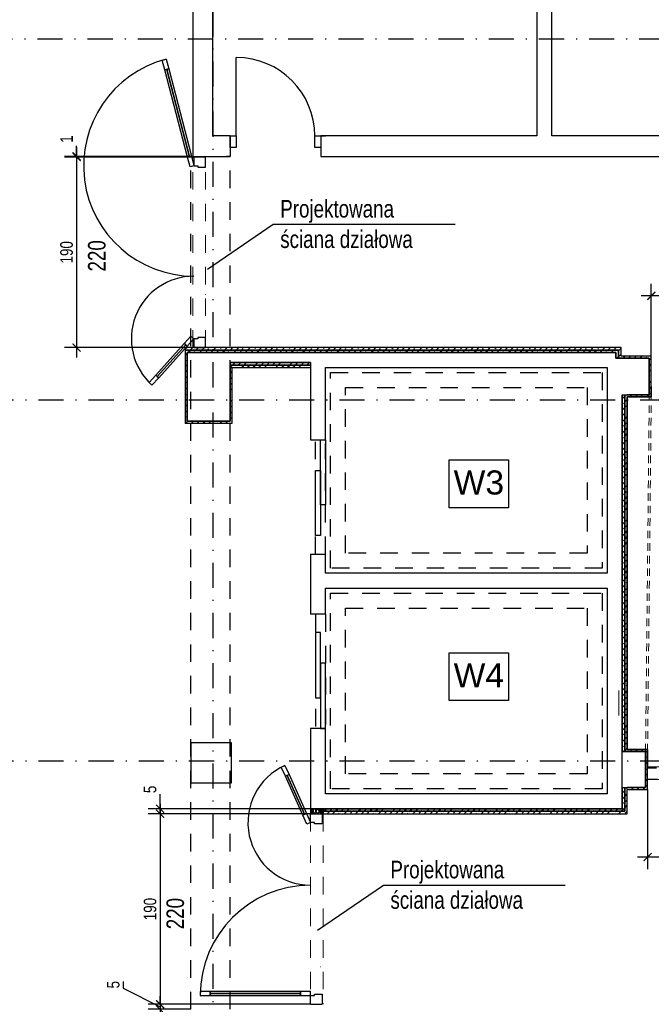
# Model space of a CAD drawing. Header units: metres. Extents: x -1659 to 3841, y -330 to 2686.
# Tile 5 of 13: x -15 to 615, y 691 to 1673. Entities that reach past the tile are written whole.
import ezdxf

# ---------------------------------------------------------------- set-up
doc = ezdxf.new("R2010")
doc.units = ezdxf.units.M
doc.header["$LTSCALE"] = 50
doc.header["$MEASUREMENT"] = 0
for name, pattern in [('DO', [1, 0.5, -0.24, 0.02, -0.24]), ('DP', [0.63, 0.35, -0.28]), ('Przer. długie kreski', [0.25, 0.15, -0.1])]:
    doc.linetypes.add(name, pattern=pattern)
for name, color, linetype in [('A_konstrukcja_', 7, 'Continuous'), ('A_opis', 7, 'Continuous'), ('A_ppoż proj', 7, 'Continuous'), ('A_ściany', 7, 'Continuous'), ('A_ściany proj', 7, 'Continuous'), ('BZ_odn', 1, 'Continuous'), ('BZ_osd', 1, 'DO'), ('BZ_txs', 2, 'Continuous'), ('BZ_wym', 1, 'Continuous'), ('k3_projektowane sciany', 2, 'Continuous'), ('k3_sciany istn', 1, 'DP')]:
    doc.layers.add(name, color=color, linetype=linetype)
doc.styles.add('BIKTS', font='bikromsw.shx', dxfattribs={"width": 0.85})
doc.styles.add('BIKWYM', font='bikromsw.shx', dxfattribs={"width": 0.8})
doc.styles.add('GENERATED_STYLE_1', font='arial.ttf')
doc.dimstyles.new('BZ_BGR_50', dxfattribs={"dimscale": 0.5, "dimtxt": 25, "dimasz": 1.666667, "dimexe": 0, "dimexo": 0, "dimgap": 0, "dimtad": 0, "dimdec": 1, "dimrnd": 0.5, "dimzin": 9, "dimdsep": 46, "dimtxsty": 'BIKWYM', "dimblk": 'NONE', "dimcen": 0, "dimse1": 1, "dimse2": 1, "dimclrd": 256, "dimclre": 256, "dimclrt": 7, "dimadec": 0, "dimazin": 0, "dimtfac": 0.033333, "dimtdec": 1, "dimtmove": 0, "dimatfit": 3, "dimldrblk": 'NONE', "dimfxl": 1, "dimtvp": 0.8, "dimtolj": 1, "dimarcsym": 0})
doc.dimstyles.new('BZ_KP_50', dxfattribs={"dimscale": 0.5, "dimtxt": 25, "dimasz": 16, "dimexe": 24, "dimexo": 0, "dimgap": 0, "dimtad": 0, "dimdec": 1, "dimrnd": 0.5, "dimzin": 9, "dimdsep": 46, "dimtxsty": 'BIKWYM', "dimblk": 'ARCHTICK', "dimblk1": 'ARCHTICK', "dimblk2": 'WYM-KP', "dimcen": 0, "dimdle": 20, "dimclrd": 256, "dimclre": 256, "dimclrt": 7, "dimadec": 0, "dimazin": 0, "dimtfac": 0.033333, "dimtdec": 1, "dimtmove": 0, "dimatfit": 3, "dimfxl": 1, "dimtvp": 0.8, "dimtfillclr": 256, "dimtolj": 1, "dimarcsym": 0})
pattern_1 = [(45, (-17575.441, -3157.203), (-5.7024626, 5.7024626), []), (45, (-17569.739, -3157.203), (-5.7024626, 5.7024626), [4.0323, -2.0161])]
pattern_2 = [(0, (-17575.441, -3157.203), (0, 10), [0, -10])]
pattern_3 = [(60, (-17575.4414, -3157.2034), (-2.5980762, 1.5), []), (120, (-17575.4414, -3157.2034), (2.5980762, 1.5), [])]

# ---------------------------------------------------------------- blocks, each defined once
blk = doc.blocks.new('ARROWHEAD_4')
at = {"color": 0, "linetype": 'Continuous', "lineweight": 0}
blk.add_line((0, 0), (-1, 0), dxfattribs=at)
at = {"color": 0, "linetype": 'Continuous', "lineweight": 0, "flags": 128}
blk.add_lwpolyline([(-1, 0.2679), (0, 0), (-1, -0.2679)], close=True, dxfattribs=at)
blk = doc.blocks.new('_ArchTick')
at = {"color": 0, "linetype": 'ByBlock', "const_width": 0.15}
blk.add_lwpolyline([(-0.5, -0.5), (0.5, 0.5)], dxfattribs=at)
blk = doc.blocks.new('*D206')
at = {"layer": 'BZ_wym', "lineweight": -2}
for p, q in [((41.53, 1536.74), (41.53, 1547.12)), ((157.53, 1536.74), (29.53, 1536.74)), ((157.53, 1536.04), (29.53, 1536.04)), ((41.53, 1536.04), (41.53, 1536.74)), ((41.53, 1536.04), (41.53, 1528.04))]:
    blk.add_line(p, q, dxfattribs=at)
at = {"layer": 'Defpoints', "color": 0}
for p in [(41.53, 1536.74), (157.53, 1536.74), (157.53, 1536.04)]:
    blk.add_point(p, dxfattribs=at)
at = {"layer": 'BZ_wym', "lineweight": -2, "xscale": 8, "yscale": 8, "zscale": 8}
for p, rotation in [((41.53, 1536.74), 270), ((41.53, 1536.04), 90)]:
    blk.add_blockref('_ArchTick', p, dxfattribs=dict(at, rotation=rotation))
at = {"layer": 'BZ_wym', "color": 7, "insert": (31.53, 1553.93), "char_height": 12.5, "attachment_point": 5, "rotation": 90, "style": 'BIKWYM'}
blk.add_mtext('\\A1;1', dxfattribs=at)
blk = doc.blocks.new('WYM-KP')
blk.add_hatch(color=256).paths.add_polyline_path([(-3, 0, 1), (3, 0, 1)])
blk.add_circle((0, 0), 3)
blk = doc.blocks.new('*D207')
at = {"layer": 'BZ_wym', "lineweight": -2}
for p, q in [((41.53, 1546.04), (41.53, 1336.04)), ((157.53, 1536.04), (29.53, 1536.04)), ((149.93, 1346.04), (29.53, 1346.04))]:
    blk.add_line(p, q, dxfattribs=at)
at = {"layer": 'Defpoints', "color": 0}
for p in [(157.53, 1536.04), (41.53, 1346.04), (149.93, 1346.04)]:
    blk.add_point(p, dxfattribs=at)
at = {"layer": 'BZ_wym', "lineweight": -2, "xscale": 8, "yscale": 8, "zscale": 8}
for p, rotation in [((41.53, 1536.04), 90), ((41.53, 1346.04), 270)]:
    blk.add_blockref('_ArchTick', p, dxfattribs=dict(at, rotation=rotation))
at = {"layer": 'BZ_wym', "color": 7, "insert": (31.53, 1441.04), "char_height": 12.5, "attachment_point": 5, "rotation": 90, "style": 'BIKWYM'}
blk.add_mtext('\\A1;190', dxfattribs=at)
blk = doc.blocks.new('*D208')
at = {"layer": 'BZ_wym', "lineweight": -2}
for p, q in [((614.57, 1337.52), (614.57, 1409.58)), ((819.59, 1319.8), (819.59, 1409.58)), ((829.59, 1397.58), (604.57, 1397.58))]:
    blk.add_line(p, q, dxfattribs=at)
at = {"layer": 'Defpoints', "color": 0}
for p in [(614.57, 1397.58), (614.57, 1337.52), (819.59, 1319.8)]:
    blk.add_point(p, dxfattribs=at)
at = {"layer": 'BZ_wym', "lineweight": -2, "xscale": 8, "yscale": 8, "zscale": 8, "rotation": 180}
blk.add_blockref('_ArchTick', (614.57, 1397.58), dxfattribs=at)
at = {"layer": 'BZ_wym', "lineweight": -2, "xscale": 8, "yscale": 8, "zscale": 8}
blk.add_blockref('_ArchTick', (819.59, 1397.58), dxfattribs=at)
at = {"layer": 'BZ_wym', "color": 7, "insert": (717.08, 1407.58), "char_height": 12.5, "attachment_point": 5, "style": 'BIKWYM'}
blk.add_mtext('\\A1;205', dxfattribs=at)
blk = doc.blocks.new('*D210')
at = {"layer": 'BZ_wym', "lineweight": -2}
for p, q in [((815.87, 915.34), (815.87, 825.86)), ((610.87, 905.32), (610.87, 825.86)), ((825.87, 837.86), (600.87, 837.86))]:
    blk.add_line(p, q, dxfattribs=at)
at = {"layer": 'Defpoints', "color": 0}
for p in [(815.87, 915.34), (610.87, 905.32), (610.87, 837.86)]:
    blk.add_point(p, dxfattribs=at)
at = {"layer": 'BZ_wym', "lineweight": -2, "xscale": 8, "yscale": 8, "zscale": 8, "rotation": 180}
blk.add_blockref('_ArchTick', (610.87, 837.86), dxfattribs=at)
at = {"layer": 'BZ_wym', "lineweight": -2, "xscale": 8, "yscale": 8, "zscale": 8}
blk.add_blockref('_ArchTick', (815.87, 837.86), dxfattribs=at)
at = {"layer": 'BZ_wym', "color": 7, "insert": (713.37, 847.86), "char_height": 12.5, "attachment_point": 5, "style": 'BIKWYM'}
blk.add_mtext('\\A1;205', dxfattribs=at)
blk = doc.blocks.new('*D212')
at = {"layer": 'BZ_wym', "lineweight": -2}
for p, q in [((124.82, 886.04), (124.82, 900.71)), ((274.78, 886.04), (112.82, 886.04)), ((124.82, 881.04), (124.82, 886.04)), ((274.78, 881.04), (112.82, 881.04)), ((124.82, 881.04), (124.82, 873.04))]:
    blk.add_line(p, q, dxfattribs=at)
at = {"layer": 'Defpoints', "color": 0}
for p in [(124.82, 886.04), (274.78, 886.04), (274.78, 881.04)]:
    blk.add_point(p, dxfattribs=at)
at = {"layer": 'BZ_wym', "lineweight": -2, "xscale": 8, "yscale": 8, "zscale": 8}
for p, rotation in [((124.82, 886.04), 270), ((124.82, 881.04), 90)]:
    blk.add_blockref('_ArchTick', p, dxfattribs=dict(at, rotation=rotation))
at = {"layer": 'BZ_wym', "color": 7, "insert": (114.82, 905.38), "char_height": 12.5, "attachment_point": 5, "rotation": 90, "style": 'BIKWYM'}
blk.add_mtext('\\A1;5', dxfattribs=at)
blk = doc.blocks.new('*D213')
at = {"layer": 'BZ_wym', "lineweight": -2}
for p, q in [((124.82, 891.04), (124.82, 681.04)), ((274.78, 881.04), (112.82, 881.04)), ((274.78, 691.04), (112.82, 691.04))]:
    blk.add_line(p, q, dxfattribs=at)
at = {"layer": 'Defpoints', "color": 0}
for p in [(274.78, 881.04), (124.82, 691.04), (274.78, 691.04)]:
    blk.add_point(p, dxfattribs=at)
at = {"layer": 'BZ_wym', "lineweight": -2, "xscale": 8, "yscale": 8, "zscale": 8}
for p, rotation in [((124.82, 881.04), 90), ((124.82, 691.04), 270)]:
    blk.add_blockref('_ArchTick', p, dxfattribs=dict(at, rotation=rotation))
at = {"layer": 'BZ_wym', "color": 7, "insert": (114.82, 786.04), "char_height": 12.5, "attachment_point": 5, "rotation": 90, "style": 'BIKWYM'}
blk.add_mtext('\\A1;190', dxfattribs=at)
blk = doc.blocks.new('*D214')
at = {"layer": 'BZ_wym', "lineweight": -2}
for p, q in [((88.11, 713.95), (88.11, 707.28)), ((88.11, 707.28), (124.82, 688.54)), ((124.82, 691.04), (124.82, 699.04)), ((274.78, 691.04), (112.82, 691.04)), ((124.82, 691.04), (124.82, 686.04)), ((155.43, 686.04), (112.82, 686.04)), ((124.82, 686.04), (124.82, 678.04))]:
    blk.add_line(p, q, dxfattribs=at)
at = {"layer": 'Defpoints', "color": 0}
for p in [(274.78, 691.04), (124.82, 686.04), (155.43, 686.04)]:
    blk.add_point(p, dxfattribs=at)
at = {"layer": 'BZ_wym', "lineweight": -2, "xscale": 8, "yscale": 8, "zscale": 8}
for p, rotation in [((124.82, 691.04), 269.9999999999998), ((124.82, 686.04), 89.99999999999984)]:
    blk.add_blockref('_ArchTick', p, dxfattribs=dict(at, rotation=rotation))
at = {"layer": 'BZ_wym', "color": 7, "insert": (78.11, 710.61), "char_height": 12.5, "attachment_point": 5, "rotation": 90, "style": 'BIKWYM'}
blk.add_mtext('\\A1;5', dxfattribs=at)
blk = doc.blocks.new('_None')

msp = doc.modelspace()

# ---------------------------------------------------------------- hatches: boundary and pattern name
at = {"linetype": 'Continuous', "lineweight": 13}
h = msp.add_hatch(dxfattribs=at)
h.set_pattern_fill('GYPSUM', color=252, scale=100, style=0, pattern_type=2)
h.set_pattern_definition(pattern_2)
h.paths.add_polyline_path([(158.78, 1536.742), (157.53, 1536.742), (157.53, 1536.045), (158.53, 1536.045), (158.78, 1536.045)])
h = msp.add_hatch(dxfattribs=at)
h.set_pattern_fill('GYPSUM', color=252, scale=100, style=0, pattern_type=2)
h.set_pattern_definition(pattern_2)
h.paths.add_polyline_path([(160.03, 1536.742), (158.78, 1536.742), (158.78, 1536.045), (160.03, 1536.045)])
h = msp.add_hatch(dxfattribs=at)
h.set_pattern_fill('GYPSUM', color=252, scale=100, style=0, pattern_type=2)
h.set_pattern_definition(pattern_2)
h.paths.add_polyline_path([(168.78, 1536.742), (167.53, 1536.742), (167.53, 1536.045), (168.78, 1536.045)])
h = msp.add_hatch(dxfattribs=at)
h.set_pattern_fill('GYPSUM', color=252, scale=100, style=0, pattern_type=2)
h.set_pattern_definition(pattern_2)
h.paths.add_polyline_path([(170.03, 1536.742), (168.78, 1536.742), (168.78, 1536.045), (170.03, 1536.045)])
h = msp.add_hatch(dxfattribs=at)
h.set_pattern_fill('GYPSUM', color=252, scale=100, style=0, pattern_type=2)
h.set_pattern_definition(pattern_2)
h.paths.add_polyline_path([(274.78, 886.044), (274.78, 881.044), (276.03, 881.044), (276.03, 886.044)])
h = msp.add_hatch(dxfattribs=at)
h.set_pattern_fill('GYPSUM', color=252, scale=100, style=0, pattern_type=2)
h.set_pattern_definition(pattern_2)
h.paths.add_polyline_path([(277.28, 886.044), (276.03, 886.044), (276.03, 881.044), (277.28, 881.044)])
h = msp.add_hatch(dxfattribs=at)
h.set_pattern_fill('GYPSUM', color=252, scale=100, style=0, pattern_type=2)
h.set_pattern_definition(pattern_2)
h.paths.add_polyline_path([(284.78, 886.044), (284.78, 881.044), (286.03, 881.044), (286.03, 886.044)])
h = msp.add_hatch(dxfattribs=at)
h.set_pattern_fill('GYPSUM', color=252, scale=100, style=0, pattern_type=2)
h.set_pattern_definition(pattern_2)
h.paths.add_polyline_path([(286.03, 886.044), (286.03, 881.044), (286.28, 881.044), (287.28, 881.044), (287.28, 886.044)])
at = {"layer": 'A_ściany proj', "linetype": 'Continuous', "lineweight": 13}
h = msp.add_hatch(dxfattribs=at)
h.set_pattern_fill('FP_65', color=1, scale=100, style=0, pattern_type=2)
h.set_pattern_definition(pattern_1)
h.paths.add_polyline_path([(150.93, 1343.545), (149.93, 1346.045), (149.93, 1343.545)])
h = msp.add_hatch(dxfattribs=at)
h.set_pattern_fill('FP_65', color=1, scale=100, style=0, pattern_type=2)
h.set_pattern_definition(pattern_1)
h.paths.add_polyline_path([(149.93, 1341.045), (151.93, 1341.045), (150.93, 1343.545), (149.93, 1343.545)])
h = msp.add_hatch(dxfattribs=at)
h.set_pattern_fill('FP_65', color=1, scale=100, style=0, pattern_type=2)
h.set_pattern_definition(pattern_1)
h.paths.add_polyline_path([(150.93, 1343.545), (151.93, 1341.045), (151.93, 1343.545)])
h = msp.add_hatch(dxfattribs=at)
h.set_pattern_fill('FP_65', color=1, scale=100, style=0, pattern_type=2)
h.set_pattern_definition(pattern_1)
h.paths.add_polyline_path([(584.372, 1337.524), (581.872, 1336.524), (581.872, 1335.524), (584.372, 1335.524)])
h = msp.add_hatch(dxfattribs=at)
h.set_pattern_fill('FP_65', color=1, scale=100, style=0, pattern_type=2)
h.set_pattern_definition(pattern_1)
h.paths.add_polyline_path([(588.072, 1298.924), (585.572, 1298.924), (588.072, 1297.924)])
h = msp.add_hatch(dxfattribs=at)
h.set_pattern_fill('FP_65', color=1, scale=100, style=0, pattern_type=2)
h.set_pattern_definition(pattern_1)
h.paths.add_polyline_path([(590.572, 905.324), (588.072, 906.324), (588.072, 905.324)])
at = {"layer": 'k3_projektowane sciany', "linetype": 'Continuous'}
h = msp.add_hatch(dxfattribs=at)
h.set_pattern_fill('BATT_INSULATION', color=256, scale=100, style=0, pattern_type=2)
h.set_pattern_definition(pattern_3)
h.paths.add_polyline_path([(167.53, 1536.742), (160.03, 1536.742), (160.03, 1536.045), (167.53, 1536.045)])
h = msp.add_hatch(dxfattribs=at)
h.set_pattern_fill('BATT_INSULATION', color=256, scale=100, style=0, pattern_type=2)
h.set_pattern_definition(pattern_3)
h.paths.add_polyline_path([(277.28, 886.044), (277.28, 881.044), (284.78, 881.044), (284.78, 886.044)])
at = {"layer": 'k3_sciany istn', "linetype": 'Continuous'}
h = msp.add_hatch(dxfattribs=at)
h.set_pattern_fill('FP_65', color=256, scale=100, style=0, pattern_type=2)
h.set_pattern_definition(pattern_1)
h.paths.add_polyline_path([(584.372, 1346.045), (149.93, 1346.045), (150.93, 1343.545), (581.872, 1343.545)])
h = msp.add_hatch(dxfattribs=at)
h.set_pattern_fill('FP_65', color=256, scale=100, style=0, pattern_type=2)
h.set_pattern_definition(pattern_1)
h.paths.add_polyline_path([(584.372, 1337.524), (584.372, 1346.045), (581.872, 1343.545), (581.872, 1337.524)])
h = msp.add_hatch(dxfattribs=at)
h.set_pattern_fill('FP_65', color=256, scale=100, style=0, pattern_type=2)
h.set_pattern_definition(pattern_1)
h.paths.add_polyline_path([(149.93, 1341.045), (149.93, 1270.545), (151.93, 1272.545), (151.93, 1341.045)])
h = msp.add_hatch(dxfattribs=at)
h.set_pattern_fill('FP_65', color=256, scale=100, style=0, pattern_type=2)
h.set_pattern_definition(pattern_1)
h.paths.add_polyline_path([(151.93, 1341.045), (579.372, 1341.045), (581.872, 1343.545), (151.93, 1343.545)])
h = msp.add_hatch(dxfattribs=at)
h.set_pattern_fill('FP_65', color=256, scale=100, style=0, pattern_type=2)
h.set_pattern_definition(pattern_1)
h.paths.add_polyline_path([(579.372, 1341.045), (579.372, 1335.524), (581.872, 1336.524), (581.872, 1343.545)])
h = msp.add_hatch(dxfattribs=at)
h.set_pattern_fill('FP_65', color=256, scale=100, style=0, pattern_type=2)
h.set_pattern_definition(pattern_1)
h.paths.add_polyline_path([(579.372, 1335.524), (581.872, 1335.524), (581.872, 1336.524)])
h = msp.add_hatch(dxfattribs=at)
h.set_pattern_fill('FP_65', color=256, scale=100, style=0, pattern_type=2)
h.set_pattern_definition(pattern_1)
h.paths.add_polyline_path([(581.872, 1336.524), (584.372, 1337.524), (581.872, 1337.524)])
h = msp.add_hatch(dxfattribs=at)
h.set_pattern_fill('FP_65', color=256, scale=100, style=0, pattern_type=2)
h.set_pattern_definition(pattern_1)
h.paths.add_polyline_path([(584.372, 1335.524), (612.572, 1335.524), (614.572, 1337.524), (584.372, 1337.524)])
h = msp.add_hatch(dxfattribs=at)
h.set_pattern_fill('FP_65', color=256, scale=100, style=0, pattern_type=2)
h.set_pattern_definition(pattern_1)
h.paths.add_polyline_path([(612.572, 1335.524), (612.572, 1298.924), (614.572, 1296.924), (614.572, 1337.524)])
h = msp.add_hatch(dxfattribs=at)
h.set_pattern_fill('FP_65', color=256, scale=100, style=0, pattern_type=2)
h.set_pattern_definition(pattern_1)
h.paths.add_polyline_path([(274.78, 1331.045), (194.53, 1331.045), (194.53, 1328.545), (274.78, 1328.545)])
h = msp.add_hatch(dxfattribs=at)
h.set_pattern_fill('FP_65', color=256, scale=100, style=0, pattern_type=2)
h.set_pattern_definition(pattern_1)
h.paths.add_polyline_path([(194.53, 1326.045), (274.78, 1326.045), (274.78, 1328.545), (194.53, 1328.545)])
h = msp.add_hatch(dxfattribs=at)
h.set_pattern_fill('FP_65', color=256, scale=100, style=0, pattern_type=2)
h.set_pattern_definition(pattern_1)
h.paths.add_polyline_path([(194.53, 1326.045), (194.53, 1272.545), (196.53, 1270.545), (196.53, 1326.045)])
h = msp.add_hatch(dxfattribs=at)
h.set_pattern_fill('FP_65', color=256, scale=100, style=0, pattern_type=2)
h.set_pattern_definition(pattern_1)
h.paths.add_polyline_path([(585.572, 1298.924), (585.572, 943.324), (588.072, 944.324), (588.072, 1297.924)])
h = msp.add_hatch(dxfattribs=at)
h.set_pattern_fill('FP_65', color=256, scale=100, style=0, pattern_type=2)
h.set_pattern_definition(pattern_1)
h.paths.add_polyline_path([(588.072, 1298.924), (588.072, 1297.924), (590.572, 1296.924), (590.572, 1298.924)])
h = msp.add_hatch(dxfattribs=at)
h.set_pattern_fill('FP_65', color=256, scale=100, style=0, pattern_type=2)
h.set_pattern_definition(pattern_1)
h.paths.add_polyline_path([(590.572, 1296.924), (588.072, 1297.924), (588.072, 1296.924)])
h = msp.add_hatch(dxfattribs=at)
h.set_pattern_fill('FP_65', color=256, scale=100, style=0, pattern_type=2)
h.set_pattern_definition(pattern_1)
h.paths.add_polyline_path([(590.572, 945.324), (590.572, 1296.924), (588.072, 1296.924), (588.072, 945.324)])
h = msp.add_hatch(dxfattribs=at)
h.set_pattern_fill('FP_65', color=256, scale=100, style=0, pattern_type=2)
h.set_pattern_definition(pattern_1)
h.paths.add_polyline_path([(590.572, 1296.924), (614.572, 1296.924), (612.572, 1298.924), (590.572, 1298.924)])
h = msp.add_hatch(dxfattribs=at)
h.set_pattern_fill('FP_65', color=256, scale=100, style=0, pattern_type=2)
h.set_pattern_definition(pattern_1)
h.paths.add_polyline_path([(194.53, 1272.545), (151.93, 1272.545), (149.93, 1270.545), (196.53, 1270.545)])
h = msp.add_hatch(dxfattribs=at)
h.set_pattern_fill('FP_65', color=256, scale=100, style=0, pattern_type=2)
h.set_pattern_definition(pattern_1)
h.paths.add_polyline_path([(585.572, 943.324), (588.072, 943.324), (588.072, 944.324)])
h = msp.add_hatch(dxfattribs=at)
h.set_pattern_fill('FP_65', color=256, scale=100, style=0, pattern_type=2)
h.set_pattern_definition(pattern_1)
h.paths.add_polyline_path([(590.572, 945.324), (588.072, 944.324), (588.072, 943.324), (590.572, 943.324)])
h = msp.add_hatch(dxfattribs=at)
h.set_pattern_fill('FP_65', color=256, scale=100, style=0, pattern_type=2)
h.set_pattern_definition(pattern_1)
h.paths.add_polyline_path([(588.072, 944.324), (590.572, 945.324), (588.072, 945.324)])
h = msp.add_hatch(dxfattribs=at)
h.set_pattern_fill('FP_65', color=256, scale=100, style=0, pattern_type=2)
h.set_pattern_definition(pattern_1)
h.paths.add_polyline_path([(590.572, 943.324), (608.872, 943.324), (610.872, 945.324), (590.572, 945.324)])
h = msp.add_hatch(dxfattribs=at)
h.set_pattern_fill('FP_65', color=256, scale=100, style=0, pattern_type=2)
h.set_pattern_definition(pattern_1)
h.paths.add_polyline_path([(608.872, 943.324), (608.872, 907.324), (610.872, 905.324), (610.872, 945.324)])
h = msp.add_hatch(dxfattribs=at)
h.set_pattern_fill('FP_65', color=256, scale=100, style=0, pattern_type=2)
h.set_pattern_definition(pattern_1)
h.paths.add_polyline_path([(588.072, 907.324), (585.572, 907.324), (588.072, 906.324)])
h = msp.add_hatch(dxfattribs=at)
h.set_pattern_fill('FP_65', color=256, scale=100, style=0, pattern_type=2)
h.set_pattern_definition(pattern_1)
h.paths.add_polyline_path([(585.572, 907.324), (585.572, 886.045), (588.072, 883.545), (588.072, 906.324)])
h = msp.add_hatch(dxfattribs=at)
h.set_pattern_fill('FP_65', color=256, scale=100, style=0, pattern_type=2)
h.set_pattern_definition(pattern_1)
h.paths.add_polyline_path([(588.072, 907.324), (588.072, 906.324), (590.572, 905.324), (590.572, 907.324)])
h = msp.add_hatch(dxfattribs=at)
h.set_pattern_fill('FP_65', color=256, scale=100, style=0, pattern_type=2)
h.set_pattern_definition(pattern_1)
h.paths.add_polyline_path([(588.072, 905.324), (588.072, 883.545), (590.572, 881.045), (590.572, 905.324)])
h = msp.add_hatch(dxfattribs=at)
h.set_pattern_fill('FP_65', color=256, scale=100, style=0, pattern_type=2)
h.set_pattern_definition(pattern_1)
h.paths.add_polyline_path([(590.572, 905.324), (610.872, 905.324), (608.872, 907.324), (590.572, 907.324)])
h = msp.add_hatch(dxfattribs=at)
h.set_pattern_fill('FP_65', color=256, scale=100, style=0, pattern_type=2)
h.set_pattern_definition(pattern_1)
h.paths.add_polyline_path([(585.572, 886.045), (287.28, 886.044), (287.28, 883.544), (588.072, 883.545)])
h = msp.add_hatch(dxfattribs=at)
h.set_pattern_fill('FP_65', color=256, scale=100, style=0, pattern_type=2)
h.set_pattern_definition(pattern_1)
h.paths.add_polyline_path([(287.28, 881.044), (590.572, 881.045), (588.072, 883.545), (287.28, 883.544)])

# ---------------------------------------------------------------- linework, layer by layer
at = {"color": 21, "linetype": 'Continuous', "lineweight": 5}
msp.add_line((158.53, 1346.045), (157.53, 1346.045), dxfattribs=at)
at = {"linetype": 'Continuous'}
msp.add_line((610.872, 945.324), (610.88, 927.838), dxfattribs=at)
at = {"color": 30, "linetype": 'Continuous', "lineweight": 13}
for p, q in [((274.78, 881.044), (286.28, 881.044)), ((286.28, 691.044), (274.78, 691.044))]:
    msp.add_line(p, q, dxfattribs=at)
at = {"layer": 'A_konstrukcja_', "color": 1, "linetype": 'Przer. długie kreski', "lineweight": 13}
msp.add_line((608.872, 943.324), (612.572, 1298.924), dxfattribs=at)
at = {"layer": 'A_opis', "color": 39, "linetype": 'Continuous', "lineweight": 5}
msp.add_line((582.351, 979.105), (582.351, 1003.855), dxfattribs=at)
at = {"layer": 'A_ppoż proj', "color": 1, "linetype": 'Przer. długie kreski', "lineweight": 13}
msp.add_line((610.872, 943.324), (614.572, 1298.924), dxfattribs=at)
at = {"layer": 'A_ściany', "linetype": 'Continuous', "flags": 128}
msp.add_lwpolyline([(579.372, 1341.045), (274.78, 1341.045)], dxfattribs=at)
at = {"layer": 'A_ściany proj', "color": 252, "linetype": 'Continuous', "lineweight": 13}
msp.add_line((610.872, 926.838), (610.872, 927.838), dxfattribs=at)
at = {"layer": 'BZ_osd'}
for p, q in [((177.53, 306.324), (177.53, 2330.636)), ((2427.525, 1653.545), (-1328.028, 1653.545)), ((2428.537, 1293.545), (-1328.028, 1293.545)), ((2428.537, 933.545), (-1328.028, 933.545))]:
    msp.add_line(p, q, dxfattribs=at)
at = {"layer": 'k3_projektowane sciany', "color": 252, "linetype": 'Continuous'}
for p, q in [((126.956, 1632.692), (130.827, 1633.699)), ((129.474, 1623.014), (126.956, 1632.692)), ((130.827, 1633.699), (133.346, 1624.022)), ((133.346, 1624.022), (129.474, 1623.014)), ((129.474, 1623.014), (131.41, 1623.518)), ((152.14, 1535.915), (129.474, 1623.014)), ((131.41, 1623.518), (133.346, 1624.022)), ((154.076, 1536.419), (131.41, 1623.518)), ((131.41, 1623.518), (154.076, 1536.419)), ((131.41, 1623.518), (154.076, 1536.419)), ((133.346, 1624.022), (156.011, 1536.923)), ((152.14, 1535.915), (156.011, 1536.923)), ((154.076, 1536.419), (152.14, 1535.915)), ((154.659, 1526.238), (152.14, 1535.915)), ((156.011, 1536.923), (154.076, 1536.419)), ((156.011, 1536.923), (158.53, 1527.245)), ((158.78, 1536.045), (158.53, 1536.045)), ((170.03, 1536.045), (158.53, 1536.045)), ((158.53, 1536.045), (158.53, 1527.245)), ((158.78, 1536.045), (158.53, 1536.045)), ((160.03, 1536.045), (158.78, 1536.045)), ((160.03, 1536.045), (158.78, 1536.045)), ((167.53, 1536.045), (160.03, 1536.045)), ((167.53, 1536.045), (160.03, 1536.045)), ((168.78, 1536.045), (167.53, 1536.045)), ((168.78, 1536.045), (167.53, 1536.045)), ((170.03, 1536.045), (168.78, 1536.045)), ((170.03, 1536.045), (168.78, 1536.045)), ((170.03, 1526.045), (170.03, 1536.045)), ((158.53, 1527.245), (154.659, 1526.238)), ((158.53, 1527.245), (162.53, 1527.245)), ((162.53, 1527.245), (162.53, 1526.045)), ((162.53, 1526.045), (170.03, 1526.045)), ((155.562, 1357.527), (148.857, 1350.108)), ((158.53, 1354.845), (155.562, 1357.527)), ((170.03, 1356.045), (162.53, 1356.045)), ((162.53, 1356.045), (162.53, 1354.845)), ((170.03, 1346.045), (170.03, 1356.045)), ((148.857, 1350.108), (120.427, 1318.652)), ((150.341, 1348.767), (121.911, 1317.311)), ((121.911, 1317.311), (150.341, 1348.767)), ((121.911, 1317.311), (150.341, 1348.767)), ((123.395, 1315.97), (151.825, 1347.426)), ((150.341, 1348.767), (148.857, 1350.108)), ((148.857, 1350.108), (151.825, 1347.426)), ((151.825, 1347.426), (150.341, 1348.767)), ((151.825, 1347.426), (158.53, 1354.845)), ((162.53, 1354.845), (158.53, 1354.845)), ((158.53, 1354.845), (158.53, 1346.045)), ((158.78, 1346.045), (158.53, 1346.045)), ((158.53, 1346.045), (170.03, 1346.045)), ((158.78, 1346.045), (158.53, 1346.045)), ((160.03, 1346.045), (158.78, 1346.045)), ((160.03, 1346.045), (158.78, 1346.045)), ((167.53, 1346.045), (160.03, 1346.045)), ((167.53, 1346.045), (160.03, 1346.045)), ((168.78, 1346.045), (167.53, 1346.045)), ((168.78, 1346.045), (167.53, 1346.045)), ((170.03, 1346.045), (168.78, 1346.045)), ((170.03, 1346.045), (168.78, 1346.045)), ((120.427, 1318.652), (113.722, 1311.233)), ((116.69, 1308.551), (123.395, 1315.97)), ((120.427, 1318.652), (121.911, 1317.311)), ((123.395, 1315.97), (120.427, 1318.652)), ((121.911, 1317.311), (123.395, 1315.97)), ((113.722, 1311.233), (116.69, 1308.551)), ((245.657, 927.576), (249.309, 929.208)), ((249.739, 918.447), (245.657, 927.576)), ((249.309, 929.208), (253.391, 920.079)), ((610.872, 926.588), (610.872, 926.838)), ((610.872, 915.338), (610.872, 926.838)), ((610.872, 926.838), (619.672, 926.838)), ((610.872, 926.588), (610.872, 926.838)), ((610.872, 925.338), (610.872, 926.588)), ((610.872, 925.338), (610.872, 926.588)), ((610.872, 917.838), (610.872, 925.338)), ((610.872, 917.838), (610.872, 925.338)), ((253.391, 920.079), (249.739, 918.447)), ((249.739, 918.447), (251.565, 919.263)), ((267.046, 879.74), (249.739, 918.447)), ((251.565, 919.263), (253.391, 920.079)), ((268.872, 880.556), (251.565, 919.263)), ((251.565, 919.263), (268.872, 880.556)), ((251.565, 919.263), (268.872, 880.556)), ((253.391, 920.079), (270.698, 881.373)), ((610.872, 916.588), (610.872, 917.838)), ((610.872, 916.588), (610.872, 917.838)), ((610.872, 915.338), (610.872, 916.588)), ((610.872, 915.338), (610.872, 916.588)), ((620.872, 915.338), (610.872, 915.338)), ((267.046, 879.74), (270.698, 881.373)), ((268.872, 880.556), (267.046, 879.74)), ((271.128, 870.611), (267.046, 879.74)), ((270.698, 881.373), (268.872, 880.556)), ((270.698, 881.373), (274.78, 872.244)), ((274.78, 872.244), (274.78, 881.044)), ((274.78, 881.044), (276.03, 881.044)), ((276.03, 881.044), (277.28, 881.044)), ((277.28, 881.044), (284.78, 881.044)), ((284.78, 881.044), (286.03, 881.044)), ((286.03, 881.044), (286.28, 881.044)), ((286.03, 881.044), (286.28, 881.044)), ((286.28, 881.044), (286.28, 871.044)), ((274.78, 872.244), (271.128, 870.611)), ((278.78, 872.244), (274.78, 872.244)), ((278.78, 871.044), (278.78, 872.244)), ((286.28, 871.044), (278.78, 871.044)), ((174.78, 703.844), (164.78, 703.844)), ((164.78, 703.844), (164.78, 699.844)), ((164.78, 699.844), (174.78, 699.844)), ((174.78, 703.844), (174.78, 701.844)), ((264.78, 703.844), (174.78, 703.844)), ((174.78, 699.844), (174.78, 703.844)), ((174.78, 701.844), (174.78, 699.844)), ((264.78, 701.844), (174.78, 701.844)), ((174.78, 701.844), (264.78, 701.844)), ((174.78, 701.844), (264.78, 701.844)), ((174.78, 699.844), (264.78, 699.844)), ((264.78, 701.844), (264.78, 703.844)), ((274.78, 703.844), (264.78, 703.844)), ((264.78, 703.844), (264.78, 699.844)), ((264.78, 699.844), (264.78, 701.844)), ((264.78, 699.844), (274.78, 699.844)), ((274.78, 699.844), (274.78, 703.844)), ((274.78, 691.044), (274.78, 699.844)), ((274.78, 699.844), (278.78, 699.844)), ((278.78, 699.844), (278.78, 701.044)), ((278.78, 701.044), (286.28, 701.044)), ((286.28, 701.044), (286.28, 691.044)), ((274.78, 691.044), (276.03, 691.044)), ((276.03, 691.044), (277.28, 691.044)), ((277.28, 691.044), (284.78, 691.044)), ((284.78, 691.044), (286.03, 691.044)), ((286.03, 691.044), (286.28, 691.044))]:
    msp.add_line(p, q, dxfattribs=at)
at = {"layer": 'k3_projektowane sciany', "linetype": 'Continuous'}
for p, q in [((158.53, 1536.045), (157.53, 1536.045)), ((158.78, 1536.742), (158.78, 1536.045)), ((160.03, 1536.742), (160.03, 1536.045)), ((167.53, 1536.045), (167.53, 1536.742)), ((168.78, 1536.045), (168.78, 1536.742)), ((276.03, 886.044), (276.03, 881.044)), ((277.28, 886.044), (277.28, 881.044)), ((284.78, 881.044), (284.78, 886.044)), ((286.03, 881.044), (286.03, 886.044)), ((274.78, 881.044), (276.03, 881.044)), ((276.03, 881.044), (277.28, 881.044)), ((277.28, 881.044), (284.78, 881.044)), ((284.78, 881.044), (286.03, 881.044)), ((286.28, 881.044), (287.28, 881.044))]:
    msp.add_line(p, q, dxfattribs=at)
at = {"layer": 'k3_projektowane sciany', "linetype": 'DP', "lineweight": 5}
for p, q in [((157.53, 1346.045), (157.53, 1536.045)), ((170.03, 1346.045), (170.03, 1536.045)), ((815.872, 927.838), (610.872, 927.838)), ((815.872, 915.338), (610.872, 915.338)), ((274.78, 881.044), (274.78, 691.044)), ((287.28, 881.044), (287.28, 691.044))]:
    msp.add_line(p, q, dxfattribs=at)
at = {"layer": 'k3_projektowane sciany', "linetype": 'Continuous', "flags": 128}
for points in [[(157.53, 1536.742), (157.53, 1536.045)], [(157.53, 1536.742), (158.78, 1536.742)], [(158.78, 1536.742), (160.03, 1536.742)], [(160.03, 1536.742), (167.53, 1536.742)], [(167.53, 1536.742), (168.78, 1536.742)], [(168.78, 1536.742), (170.03, 1536.742)], [(170.03, 1536.045), (170.03, 1536.742)], [(276.03, 886.044), (274.78, 886.044)], [(274.78, 886.044), (274.78, 881.044)], [(277.28, 886.044), (276.03, 886.044)], [(284.78, 886.044), (277.28, 886.044)], [(286.03, 886.044), (284.78, 886.044)], [(287.28, 886.044), (286.03, 886.044)], [(287.28, 886.044), (287.28, 883.544)], [(287.28, 881.044), (287.28, 886.044)], [(287.28, 883.544), (287.28, 881.044)]]:
    msp.add_lwpolyline(points, dxfattribs=at)
at = {"layer": 'k3_projektowane sciany', "color": 252, "linetype": 'Continuous'}
for centre, radius, start, end in [((158.53, 1527.245), 110, 104.586535, 270), ((158.53, 1354.845), 62.4, 90, 227.893206), ((274.78, 872.244), 62.4, 114.090918, 270), ((274.78, 699.844), 110, 90, 180)]:
    msp.add_arc(centre, radius, start, end, dxfattribs=at)
at = {"layer": 'k3_sciany istn', "linetype": 'Continuous'}
for p, q in [((200.795, 1557.045), (200.795, 1635.31)), ((194.795, 1557.045), (190.095, 1557.045)), ((194.795, 1557.045), (190.095, 1557.045)), ((194.795, 1557.045), (194.795, 1545.545)), ((194.795, 1557.045), (200.795, 1557.045)), ((194.795, 1545.545), (194.795, 1557.045)), ((194.795, 1557.045), (194.795, 1545.545)), ((200.795, 1557.045), (200.795, 1545.545)), ((279.061, 1545.545), (279.061, 1557.045)), ((279.061, 1557.045), (285.061, 1557.045)), ((285.061, 1557.045), (289.761, 1557.045)), ((285.061, 1557.045), (285.061, 1545.545)), ((285.061, 1557.045), (285.061, 1545.545)), ((285.061, 1557.045), (285.061, 1545.545)), ((285.061, 1557.045), (289.761, 1557.045)), ((194.795, 1545.545), (194.795, 1536.745)), ((200.795, 1545.545), (194.795, 1545.545)), ((194.795, 1545.545), (194.795, 1536.745)), ((285.061, 1545.545), (279.061, 1545.545)), ((285.061, 1545.545), (285.061, 1536.745)), ((285.061, 1545.545), (285.061, 1536.745)), ((194.795, 1536.745), (191.095, 1536.745)), ((194.795, 1536.745), (191.095, 1536.745)), ((285.061, 1536.745), (288.761, 1536.745)), ((285.061, 1536.745), (288.761, 1536.745)), ((150.93, 1343.545), (581.872, 1343.545)), ((581.872, 1343.545), (150.93, 1343.545)), ((581.872, 1343.545), (581.872, 1336.524)), ((581.872, 1336.524), (581.872, 1343.545)), ((581.872, 1336.524), (581.872, 1335.524)), ((274.78, 1328.545), (194.53, 1328.545)), ((194.53, 1328.545), (274.78, 1328.545)), ((614.585, 1307.295), (614.572, 1296.924)), ((588.072, 1297.924), (588.072, 944.324)), ((588.072, 944.324), (588.072, 1297.924)), ((590.572, 1296.924), (590.572, 945.324)), ((614.572, 1296.924), (590.572, 1296.924)), ((274.78, 1254.145), (289.78, 1254.145)), ((284.78, 1189.145), (284.78, 1254.145)), ((284.78, 1254.145), (289.78, 1254.145)), ((289.78, 1254.145), (289.78, 1189.145)), ((412.891, 1233.96), (472.261, 1233.96)), ((412.891, 1186.247), (412.891, 1233.96)), ((472.261, 1233.96), (472.261, 1186.247)), ((279.78, 1158.551), (279.78, 1223.551)), ((279.78, 1223.551), (284.78, 1223.551)), ((284.78, 1223.551), (284.78, 1158.551)), ((289.78, 1189.145), (284.78, 1189.145)), ((472.261, 1186.247), (412.891, 1186.247)), ((284.78, 1158.551), (279.78, 1158.551)), ((274.78, 1140.145), (289.78, 1140.145)), ((289.78, 1080.145), (274.78, 1080.145)), ((279.78, 1061.739), (279.78, 996.739)), ((284.78, 1061.739), (279.78, 1061.739)), ((284.78, 996.739), (284.78, 1061.739)), ((412.891, 1041.632), (472.261, 1041.632)), ((412.891, 993.919), (412.891, 1041.632)), ((472.261, 1041.632), (472.261, 993.919)), ((284.78, 1031.145), (284.78, 966.145)), ((289.78, 1031.145), (284.78, 1031.145)), ((289.78, 966.145), (289.78, 1031.145)), ((279.78, 996.739), (284.78, 996.739)), ((472.261, 993.919), (412.891, 993.919)), ((289.78, 966.145), (274.78, 966.145)), ((284.78, 966.145), (289.78, 966.145)), ((588.072, 944.324), (588.072, 943.324)), ((590.572, 945.324), (610.872, 945.324)), ((588.072, 906.324), (588.072, 883.545)), ((588.072, 883.545), (588.072, 906.324)), ((588.072, 883.545), (287.28, 883.544)), ((287.28, 883.544), (588.072, 883.545))]:
    msp.add_line(p, q, dxfattribs=at)
at = {"layer": 'k3_sciany istn', "linetype": 'DP'}
for p, q in [((155.43, 686.045), (155.43, 1536.745)), ((194.53, 686.045), (194.53, 1536.745)), ((294.78, 1321.045), (565.672, 1321.045)), ((294.78, 1126.045), (294.78, 1321.045)), ((565.672, 1321.045), (565.672, 1126.045)), ((309.78, 1141.045), (309.78, 1306.045)), ((309.78, 1306.045), (550.672, 1306.045)), ((550.672, 1306.045), (550.672, 1141.045)), ((279.78, 1140.145), (279.78, 1254.145)), ((289.78, 1140.145), (289.78, 1250.145)), ((550.672, 1141.045), (309.78, 1141.045)), ((565.672, 1126.045), (294.78, 1126.045)), ((294.78, 1101.045), (565.672, 1101.045)), ((294.78, 906.045), (294.78, 1101.045)), ((565.672, 1101.045), (565.672, 906.045)), ((309.78, 921.045), (309.78, 1086.045)), ((309.78, 1086.045), (550.672, 1086.045)), ((550.672, 1086.045), (550.672, 921.045)), ((279.78, 1080.145), (279.78, 966.145)), ((289.78, 1080.145), (289.78, 970.145)), ((550.672, 921.045), (309.78, 921.045)), ((565.672, 906.045), (294.78, 906.045))]:
    msp.add_line(p, q, dxfattribs=at)
at = {"layer": 'k3_sciany istn', "linetype": 'Continuous', "flags": 128}
for points in [[(157.53, 2191.145), (157.53, 1536.745)], [(177.48, 1557.045), (177.48, 2191.145)], [(500.53, 2191.145), (500.53, 1557.045)], [(515.53, 1557.045), (515.53, 2191.145)], [(194.795, 1557.045), (177.48, 1557.045)], [(500.53, 1557.045), (285.061, 1557.045)], [(697.264, 1557.045), (515.53, 1557.045)], [(157.53, 1536.745), (194.795, 1536.745)], [(285.061, 1536.745), (697.264, 1536.745)], [(149.93, 1346.045), (149.93, 1343.545)], [(584.372, 1346.045), (149.93, 1346.045)], [(584.372, 1337.524), (584.372, 1346.045)], [(149.93, 1343.545), (149.93, 1341.045)], [(149.93, 1341.045), (149.93, 1270.545)], [(151.93, 1272.545), (151.93, 1341.045)], [(151.93, 1341.045), (579.372, 1341.045)], [(194.53, 1341.045), (151.93, 1341.045)], [(151.93, 1341.045), (151.93, 1272.545)], [(274.78, 1341.045), (194.53, 1341.045)], [(579.372, 1341.045), (579.372, 1335.524)], [(579.372, 1335.524), (579.372, 1341.045)], [(579.372, 1335.524), (581.872, 1335.524)], [(612.572, 1335.524), (579.372, 1335.524)], [(579.372, 1335.524), (579.372, 1335.524)], [(581.872, 1335.524), (584.372, 1335.524)], [(614.572, 1337.524), (584.372, 1337.524)], [(584.372, 1335.524), (612.572, 1335.524)], [(612.572, 1335.524), (612.572, 1298.924)], [(612.572, 1298.924), (612.572, 1335.524)], [(614.572, 1296.924), (614.572, 1337.524)], [(274.78, 1331.045), (194.53, 1331.045)], [(194.53, 1331.045), (194.53, 1328.545)], [(194.53, 1272.545), (194.53, 1331.045)], [(194.53, 1331.045), (274.78, 1331.045)], [(194.53, 1328.545), (194.53, 1326.045)], [(194.53, 1326.045), (194.53, 1272.545)], [(194.53, 1326.045), (196.53, 1326.045)], [(194.53, 1326.045), (274.78, 1326.045)], [(196.53, 1270.545), (196.53, 1326.045)], [(274.78, 1331.045), (274.78, 1328.545)], [(274.78, 1331.045), (274.78, 1254.145)], [(274.78, 1328.545), (274.78, 1326.045)], [(289.78, 1326.045), (570.572, 1326.045)], [(289.78, 1254.145), (289.78, 1326.045)], [(570.572, 1326.045), (570.572, 1326.045)], [(570.572, 1326.045), (570.572, 1298.924)], [(570.572, 1298.924), (570.572, 1121.045)], [(585.572, 1298.924), (585.572, 943.324)], [(585.572, 1298.924), (588.072, 1298.924)], [(585.572, 1298.924), (612.572, 1298.924)], [(585.572, 886.045), (585.572, 1298.924)], [(588.072, 1298.924), (590.572, 1298.924)], [(612.572, 1298.924), (590.572, 1298.924)], [(590.572, 945.324), (590.572, 1296.924)], [(590.572, 1296.924), (614.572, 1296.924)], [(149.93, 1270.545), (196.53, 1270.545)], [(194.53, 1272.545), (151.93, 1272.545)], [(151.93, 1272.545), (194.53, 1272.545)], [(274.78, 1140.145), (274.78, 1080.145)], [(289.78, 1121.045), (289.78, 1140.145)], [(570.572, 1121.045), (289.78, 1121.045)], [(289.78, 1106.045), (570.572, 1106.045)], [(289.78, 1080.145), (289.78, 1106.045)], [(570.572, 1106.045), (570.572, 901.045)], [(274.78, 966.145), (274.78, 886.045)], [(289.78, 901.045), (289.78, 966.145)], [(195.93, 951.845), (155.43, 951.845)], [(155.43, 951.845), (155.43, 911.845)], [(195.93, 911.845), (195.93, 951.845)], [(585.572, 943.324), (588.072, 943.324)], [(608.872, 943.324), (585.572, 943.324)], [(588.072, 943.324), (590.572, 943.324)], [(610.872, 945.324), (590.572, 945.324)], [(590.572, 943.324), (608.872, 943.324)], [(608.872, 943.324), (608.872, 907.324)], [(608.872, 907.324), (608.872, 943.324)], [(610.872, 905.324), (610.872, 945.324)], [(155.43, 911.845), (195.93, 911.845)], [(585.572, 907.324), (588.072, 907.324)], [(585.572, 907.324), (585.572, 886.045)], [(585.572, 907.324), (608.872, 907.324)], [(588.072, 907.324), (590.572, 907.324)], [(608.872, 907.324), (590.572, 907.324)], [(590.572, 905.324), (610.872, 905.324)], [(590.572, 881.045), (590.572, 905.324)], [(570.572, 901.045), (289.78, 901.045)], [(274.78, 886.045), (585.572, 886.045)], [(585.572, 886.045), (287.28, 886.044)], [(287.28, 881.044), (590.572, 881.045)]]:
    msp.add_lwpolyline(points, dxfattribs=at)
at = {"layer": 'k3_sciany istn', "linetype": 'Continuous'}
msp.add_arc((200.795, 1557.045), 78.265, 0, 90, dxfattribs=at)

# ---------------------------------------------------------------- block references
at = {"layer": 'A_opis', "color": 59, "linetype": 'Continuous', "lineweight": 15, "xscale": 0.0912, "yscale": 0.0912, "zscale": 0.0912}
for p, rotation in [((170.03, 1398.794), 178.8510109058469), ((284.823, 728.452), 178.8510109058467)]:
    msp.add_blockref('ARROWHEAD_4', p, dxfattribs=dict(at, rotation=rotation))
at = {"layer": 'k3_sciany istn', "linetype": 'Continuous', "xscale": 0.0912, "yscale": 0.0912, "zscale": 0.0912}
for p, rotation in [((149.93, 1270.545), 90), ((608.481, 947.969), 2.374198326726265)]:
    msp.add_blockref('ARROWHEAD_4', p, dxfattribs=dict(at, rotation=rotation))

# ---------------------------------------------------------------- texts
at = {"layer": 'BZ_txs', "style": 'BIKTS', "width": 0.8}
for s, p in [('Projektowana', (244.568, 1475.714)), ('ściana działowa', (244.568, 1445.358)), ('Projektowana', (354.46, 816.676)), ('ściana działowa', (354.46, 786.32))]:
    msp.add_text(s, height=17.5, dxfattribs=at).set_placement(p)
for p in [(70.369, 1421.904), (148.606, 765.89)]:
    msp.add_text('220', height=17.5, rotation=90, dxfattribs=at).set_placement(p)
at = {"layer": 'k3_sciany istn', "linetype": 'Continuous', "style": 'GENERATED_STYLE_1'}
for s, p in [('W3', (417.482, 1199.482)), ('W4', (417.482, 1007.147))]:
    msp.add_text(s, height=23.999, dxfattribs=at).set_placement(p)

# ---------------------------------------------------------------- dimensions: what is measured, and where the dimension line sits
at = {"layer": 'BZ_wym'}
for base, p1, p2, picture, middle in [((41.533, 1536.742), (157.53, 1536.045), (157.53, 1536.742), '*D206', (31.533, 1553.933)), ((41.533, 1346.045), (157.53, 1536.045), (149.93, 1346.045), '*D207', (31.533, 1441.045)), ((124.816, 886.044), (274.78, 881.044), (274.78, 886.044), '*D212', (114.816, 905.377)), ((124.816, 691.044), (274.78, 881.044), (274.78, 691.044), '*D213', (114.816, 786.044))]:
    dim = msp.add_linear_dim(base=base, p1=p1, p2=p2, angle=90, dimstyle='BZ_KP_50', override={"dimdec": 0, "dimrnd": 1, "dimatfit": 1}, dxfattribs=at)
    dim.commit()
    dim.dimension.update_dxf_attribs({"geometry": picture, "text_midpoint": middle})
for base, p1, p2, picture, middle in [((614.572, 1397.578), (819.585, 1319.795), (614.572, 1337.524), '*D208', (717.079, 1407.578)), ((610.872, 837.863), (815.872, 915.338), (610.872, 905.324), '*D210', (713.372, 847.863))]:
    dim = msp.add_linear_dim(base=base, p1=p1, p2=p2, dimstyle='BZ_KP_50', override={"dimdec": 0, "dimrnd": 1, "dimatfit": 1}, dxfattribs=at)
    dim.commit()
    dim.dimension.update_dxf_attribs({"geometry": picture, "text_midpoint": middle})
dim = msp.add_linear_dim(base=(124.816, 686.045), p1=(274.78, 691.044), p2=(155.43, 686.045), angle=90, dimstyle='BZ_KP_50', override={"dimdec": 0, "dimrnd": 1, "dimtmove": 1, "dimatfit": 1}, dxfattribs=at)
dim.commit()
dim.dimension.update_dxf_attribs({"geometry": '*D214', "text_midpoint": (88.108, 707.281), "dimtype": 160})

# ---------------------------------------------------------------- leaders
at = {"layer": 'BZ_odn'}
for points in [[(171.967, 1424.112), (237.568, 1468.983), (418.902, 1468.983)], [(281.858, 765.075), (347.46, 809.945), (528.793, 809.945)]]:
    msp.add_leader(points, dimstyle='BZ_BGR_50', dxfattribs=at)

doc.saveas('drawing.dxf')
